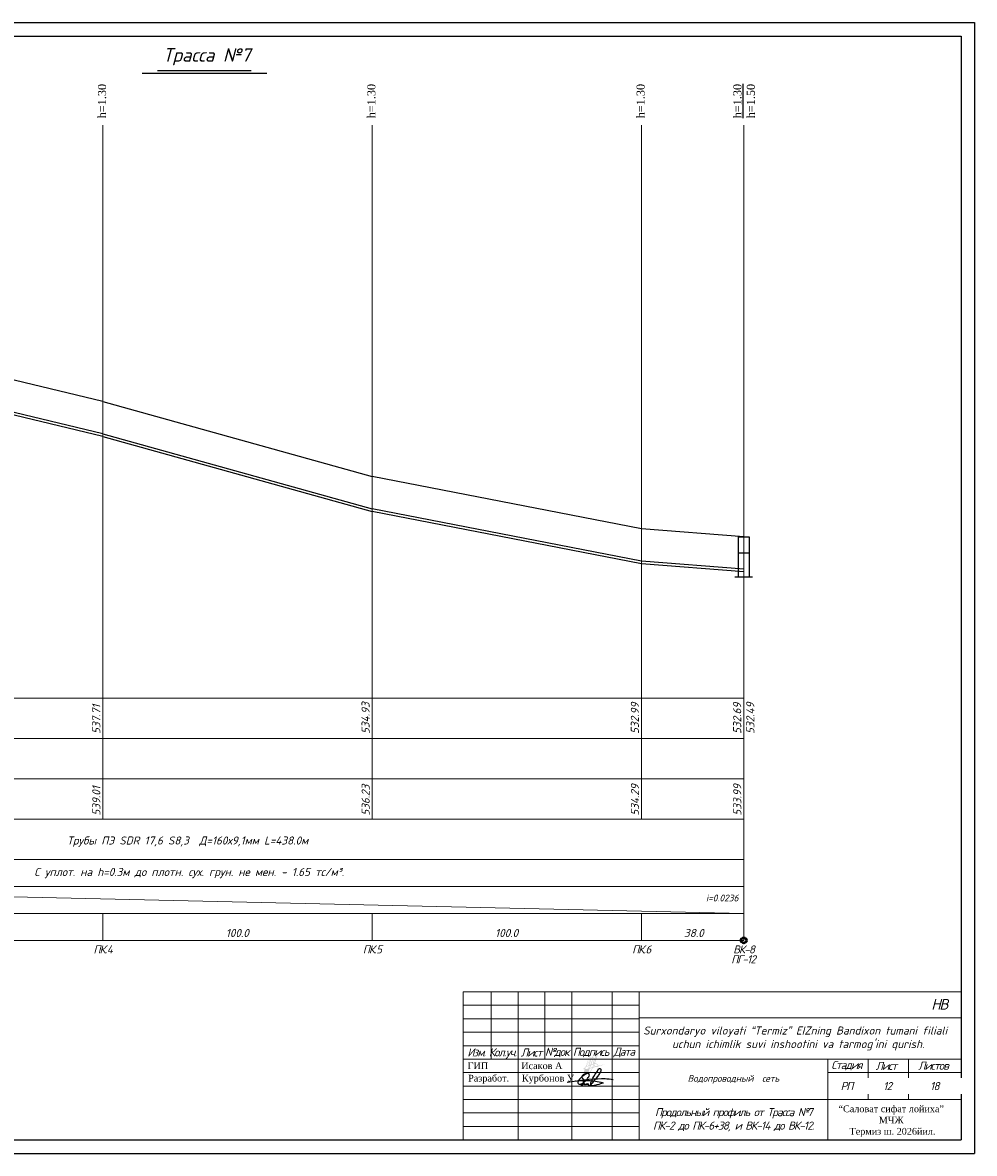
# Model space of a CAD drawing. Extents: x 0 to 361260, y 0 to 4201817.
# Tile 66 of 256: x 360423 to 360776, y 4195665 to 4196085. Entities that reach past the tile are written whole.
import ezdxf

# ---------------------------------------------------------------- set-up
doc = ezdxf.new("R2010")
doc.units = 0
doc.header["$LTSCALE"] = 0.5
doc.header["$MEASUREMENT"] = 0
for name, color, linetype in [('(002) Рамка', 7, 'Continuous'), ('_PP_TAB', 7, 'Continuous'), ('Layer6', 28, 'Continuous'), ('SHTAMP', 7, 'Continuous'), ('TXT', 7, 'Continuous'), ('Канализация 2', 7, 'Continuous'), ('Рамка', 7, 'Continuous')]:
    doc.layers.add(name, color=color, linetype=linetype)
doc.styles.add('Arial', font='arial.ttf')
doc.styles.add('Arial Gyr', font='arial.ttf')
doc.styles.add('IsoK', font='isocpeui.ttf')
doc.styles.add('NSI4', font='times.ttf', dxfattribs={"height": 300})
doc.styles.add('TIMES', font='times.ttf')

msp = doc.modelspace()

# ---------------------------------------------------------------- linework, layer by layer
at = {"ltscale": 2}
for p, q in [((360149.526, 4196084.734), (360776.215, 4196084.734)), ((360776.215, 4196084.734), (360776.215, 4195664.734)), ((360169.526, 4196079.734), (360771.344, 4196079.734)), ((360771.344, 4196079.734), (360771.344, 4195669.734)), ((360169.526, 4195669.734), (360771.344, 4195669.734)), ((360149.526, 4195664.734), (360776.215, 4195664.734))]:
    msp.add_line(p, q, dxfattribs=at)
at = {"color": 7}
for p, q in [((360467.183, 4196065.988), (360513.458, 4196065.988)), ((360472.871, 4196066.988), (360507.63, 4196066.988))]:
    msp.add_line(p, q, dxfattribs=at)
at = {"color": 132, "lineweight": 20, "ltscale": 0.13, "true_color": 0x00c2c2}
for p, q in [((360452.572, 4195788.854), (360452.572, 4196046.583)), ((360552.572, 4195788.854), (360552.572, 4196046.583)), ((360652.572, 4195788.854), (360652.572, 4196046.583)), ((360690.572, 4195788.854), (360690.572, 4196046.583)), ((360690.572, 4195833.854), (360252.572, 4195833.854)), ((360690.572, 4195818.854), (360252.572, 4195818.854)), ((360252.572, 4195803.854), (360690.572, 4195803.854)), ((360690.572, 4195788.854), (360252.572, 4195788.854)), ((360690.572, 4195788.854), (360690.572, 4195753.854)), ((360690.572, 4195773.854), (360252.572, 4195773.854)), ((360690.572, 4195763.854), (360252.572, 4195763.854)), ((360252.572, 4195763.854), (360690.572, 4195753.854)), ((360690.572, 4195753.854), (360252.572, 4195753.854)), ((360452.572, 4195753.854), (360452.572, 4195743.854)), ((360552.572, 4195753.854), (360552.572, 4195743.854)), ((360652.572, 4195753.854), (360652.572, 4195743.854)), ((360690.572, 4195753.854), (360690.572, 4195743.854)), ((360690.572, 4195743.854), (360252.572, 4195743.854))]:
    msp.add_line(p, q, dxfattribs=at)
at = {"color": 0, "lineweight": 20}
msp.add_line((360721.751, 4195694.734), (360771.345, 4195694.734), dxfattribs=at)
at = {"color": 0, "ltscale": 100}
for points in [[(360629.224, 4195691.797), (360629.067, 4195691.559), (360628.936, 4195691.247), (360628.909, 4195690.973), (360629.027, 4195690.741), (360629.246, 4195690.574), (360629.456, 4195690.505), (360629.699, 4195690.493), (360629.911, 4195690.502), (360630.24, 4195690.566), (360630.552, 4195690.697), (360630.918, 4195690.928), (360631.366, 4195691.252), (360631.668, 4195691.535), (360632.421, 4195692.325), (360632.609, 4195692.542), (360632.853, 4195692.891), (360633.048, 4195693.21), (360633.19, 4195693.551), (360633.241, 4195693.747), (360633.232, 4195693.965), (360633.22, 4195694.088), (360633.196, 4195694.161), (360633.149, 4195694.224), (360633.051, 4195694.327), (360632.964, 4195694.389), (360632.842, 4195694.462), (360632.729, 4195694.488), (360632.507, 4195694.488), (360632.351, 4195694.43), (360631.974, 4195694.216), (360631.476, 4195693.897), (360630.934, 4195693.503), (360630.481, 4195693.126), (360629.994, 4195692.695), (360629.675, 4195692.388), (360629.224, 4195691.797), (360631.86, 4195691.824), (360632.421, 4195691.796), (360633.103, 4195691.776), (360633.601, 4195691.762), (360634.263, 4195691.738), (360634.972, 4195691.697), (360635.551, 4195691.599), (360636.153, 4195691.469), (360636.849, 4195691.351), (360637.506, 4195691.183), (360637.817, 4195691.123), (360638.004, 4195691.072), (360638.292, 4195690.984), (360638.368, 4195690.946), (360638.404, 4195690.928), (360638.424, 4195690.897), (360638.409, 4195690.872), (360638.329, 4195690.824), (360637.364, 4195690.532), (360636.709, 4195690.356), (360636.071, 4195690.168), (360635.327, 4195689.965), (360635.043, 4195689.908), (360634.853, 4195689.87), (360634.429, 4195689.863), (360634.189, 4195689.887), (360634.059, 4195689.946), (360633.926, 4195690.046), (360633.862, 4195690.134), (360633.788, 4195690.299), (360633.769, 4195690.532), (360633.772, 4195690.676), (360633.843, 4195690.938), (360633.957, 4195691.337), (360634.234, 4195692.043), (360634.536, 4195692.666), (360634.914, 4195693.33), (360635.407, 4195694.123), (360635.853, 4195694.76), (360636.221, 4195695.31), (360636.435, 4195695.692), (360636.65, 4195696.077), (360636.744, 4195696.196), (360636.894, 4195696.262), (360637.038, 4195696.276), (360637.187, 4195696.256), (360637.367, 4195696.164), (360637.459, 4195696.044), (360637.505, 4195695.885), (360637.498, 4195695.673), (360637.459, 4195695.442), (360637.344, 4195695.066), (360637.174, 4195694.684), (360636.981, 4195694.35), (360636.788, 4195694.014), (360636.607, 4195693.746), (360636.385, 4195693.416), (360636.144, 4195693.114), (360635.594, 4195692.439), (360635.112, 4195691.868), (360634.972, 4195691.697), (360634.604, 4195691.292), (360634.246, 4195690.867), (360633.61, 4195690.148), (360633.209, 4195689.695), (360633.16, 4195689.716), (360633.156, 4195689.881), (360633.096, 4195689.975), (360633.001, 4195690.017), (360632.856, 4195690.062), (360632.76, 4195690.134), (360632.8, 4195690.234), (360632.868, 4195690.351), (360633.009, 4195690.502), (360632.519, 4195690.29), (360632.427, 4195690.364), (360632.395, 4195690.4), (360632.644, 4195690.602), (360632.64, 4195690.632), (360632.621, 4195690.638), (360632.298, 4195690.327), (360632.198, 4195690.277), (360632.108, 4195690.248), (360632.044, 4195690.239), (360631.968, 4195690.244), (360631.905, 4195690.265), (360631.87, 4195690.302), (360631.864, 4195690.328), (360632.237, 4195690.63), (360632.236, 4195690.667), (360632.203, 4195690.679), (360631.797, 4195690.288), (360631.712, 4195690.235), (360631.579, 4195690.191), (360631.398, 4195690.177), (360631.287, 4195690.204), (360631.216, 4195690.264), (360631.196, 4195690.367), (360631.262, 4195690.498), (360631.361, 4195690.669), (360631.424, 4195690.721), (360631.465, 4195690.729), (360631.485, 4195690.717), (360631.483, 4195690.699), (360630.864, 4195690.436), (360630.649, 4195690.358), (360630.434, 4195690.297), (360630.281, 4195690.238), (360630.199, 4195690.207), (360630.163, 4195690.174), (360630.143, 4195690.124), (360630.144, 4195690.033), (360630.17, 4195689.973), (360630.223, 4195689.925), (360630.287, 4195689.886), (360630.358, 4195689.844), (360630.43, 4195689.845), (360630.51, 4195689.866), (360630.568, 4195689.907), (360630.629, 4195689.952), (360630.677, 4195690.024), (360630.728, 4195690.099), (360630.775, 4195690.193), (360630.807, 4195690.278), (360630.837, 4195690.357), (360630.855, 4195690.405), (360630.855, 4195690.433), (360630.877, 4195690.522), (360630.906, 4195690.686), (360630.958, 4195690.938), (360631.015, 4195691.222), (360631.127, 4195691.593), (360631.208, 4195691.817)], [(360624.984, 4195691.16), (360630.34, 4195691.965), (360633.084, 4195692.283), (360634.872, 4195692.404), (360636.267, 4195692.472), (360637.788, 4195692.497), (360639.124, 4195692.498), (360639.71, 4195692.473), (360640.596, 4195692.403), (360642.054, 4195692.197)], [(360632.351, 4195694.43), (360632.046, 4195694.376), (360631.78, 4195694.275), (360631.464, 4195694.136), (360631.219, 4195694.008), (360630.94, 4195693.861), (360630.749, 4195693.715), (360630.613, 4195693.59), (360630.539, 4195693.459), (360630.493, 4195693.343), (360630.476, 4195693.262), (360630.469, 4195693.115), (360630.47, 4195693.017), (360630.508, 4195692.885), (360630.578, 4195692.754), (360630.648, 4195692.637), (360630.736, 4195692.519), (360630.849, 4195692.404), (360631.039, 4195692.263)]]:
    msp.add_lwpolyline(points, dxfattribs=at)
at = {"layer": '_PP_TAB', "color": 0, "ltscale": 10}
for p, q in [((360452.572, 4195943.954), (360365.572, 4195964.954)), ((360452.572, 4195943.954), (360552.572, 4195916.154)), ((360652.572, 4195896.754), (360552.572, 4195916.154)), ((360690.572, 4195893.754), (360652.572, 4195896.754))]:
    msp.add_line(p, q, dxfattribs=at)
at = {"layer": '_PP_TAB', "color": 176, "lineweight": 25, "ltscale": 5000}
for p, q in [((360452.572, 4195931.954), (360365.572, 4195952.954)), ((360452.572, 4195930.954), (360365.572, 4195951.954)), ((360452.572, 4195931.954), (360552.572, 4195904.154)), ((360452.572, 4195930.954), (360552.572, 4195903.154)), ((360652.572, 4195884.754), (360552.572, 4195904.154)), ((360652.572, 4195883.754), (360552.572, 4195903.154)), ((360690.572, 4195881.754), (360652.572, 4195884.754)), ((360690.572, 4195880.754), (360652.572, 4195883.754))]:
    msp.add_line(p, q, dxfattribs=at)
at = {"layer": '_PP_TAB', "ltscale": 5000}
for p, q in [((360688.552, 4195893.754), (360688.552, 4195878.754)), ((360688.552, 4195893.754), (360692.552, 4195893.754)), ((360692.552, 4195893.754), (360692.552, 4195878.754)), ((360688.552, 4195887.857), (360692.552, 4195887.857)), ((360693.872, 4195878.754), (360687.233, 4195878.754))]:
    msp.add_line(p, q, dxfattribs=at)
at = {"layer": 'SHTAMP', "color": 0, "lineweight": 20}
for p, q in [((360586.344, 4195719.734), (360651.751, 4195719.734)), ((360586.344, 4195714.734), (360651.751, 4195714.734)), ((360651.751, 4195715.035), (360771.344, 4195715.035)), ((360651.751, 4195709.734), (360586.344, 4195709.734)), ((360721.751, 4195669.734), (360721.751, 4195699.734)), ((360736.751, 4195699.734), (360736.751, 4195684.734)), ((360751.751, 4195699.734), (360751.751, 4195684.734)), ((360586.344, 4195694.734), (360651.751, 4195694.734)), ((360651.751, 4195689.734), (360586.461, 4195689.734)), ((360586.572, 4195684.734), (360651.751, 4195684.734)), ((360651.751, 4195684.734), (360771.346, 4195684.734)), ((360586.344, 4195679.734), (360651.751, 4195679.734)), ((360586.344, 4195674.734), (360651.751, 4195674.734))]:
    msp.add_line(p, q, dxfattribs=at)

# ---------------------------------------------------------------- texts
at = {"linetype": 'Continuous', "lineweight": 30, "style": 'IsoK'}
for s, p in [('537.71', (360451.637, 4195820.527, -899.224)), ('534.93', (360551.637, 4195820.527, -899.224)), ('532.99', (360651.637, 4195820.527, -899.224)), ('532.69', (360689.637, 4195820.527, -899.224)), ('532.49', (360694.508, 4195820.527, -899.224)), ('539.01', (360451.663, 4195790.155, -902.841)), ('536.23', (360551.663, 4195790.155, -902.841)), ('534.29', (360651.663, 4195790.155, -902.841)), ('533.99', (360689.663, 4195790.155, -902.841))]:
    msp.add_text(s, height=3, rotation=90, dxfattribs=at).set_placement(p)
at = {"lineweight": 30, "ltscale": 0.13, "char_height": 3, "width": 16.68843, "attachment_point": 5, "rotation": 90}
for insert in [(360452.312, 4196055.594), (360552.312, 4196055.594), (360652.312, 4196055.594)]:
    msp.add_mtext('{\\fTimes New Roman|b0|i0|c204|p18;h=1.30}', dxfattribs=dict(at, insert=insert))
at = {"ltscale": 0.5, "insert": (360688.624, 4195760.857, -355.014), "char_height": 2.53034, "width": 11.68277, "attachment_point": 3, "rotation": 0.00438}
msp.add_mtext('{\\fISOCPEUR|b0|i1|c204|p34;i=0.0236}', dxfattribs=at)
at = {"lineweight": 30, "ltscale": 0.13, "char_height": 3, "width": 6, "attachment_point": 5}
for s, insert in [('{\\fISOCPEUR|b0|i1|c204|p34;100.0}', (360502.518, 4195746.587)), ('{\\fISOCPEUR|b0|i1|c204|p34;100.0}', (360602.518, 4195746.587)), ('{\\fISOCPEUR|b0|i1|c204|p34;38.0}', (360672.057, 4195746.587))]:
    msp.add_mtext(s, dxfattribs=dict(at, insert=insert))
at = {"color": 0, "lineweight": 20, "char_height": 3, "width": 7.35507, "attachment_point": 5, "style": 'TIMES', "bg_fill": 3, "box_fill_scale": 1, "bg_fill_color": 256, "bg_fill_transparency": 0}
for s, insert in [('{\\fISOCPEUR|b0|i1|c204|p34;\\T0.8;Изм.}', (360591.312, 4195702.236, -254.812)), ('{\\fISOCPEUR|b0|i1|c204|p34;\\T0.85;РП}', (360728.734, 4195689.783, -255.018))]:
    msp.add_mtext(s, dxfattribs=dict(at, insert=insert))
at = {"insert": (360686.751, 4195692.234), "char_height": 2.5, "width": 70, "attachment_point": 5}
msp.add_mtext('\\pt1.54;{\\fISOCPEUR|b0|i1|c204|p34;Водопроводный  сеть }', dxfattribs=at)
at = {"color": 0, "lineweight": 20, "insert": (360686.751, 4195677.203), "char_height": 3, "width": 70, "attachment_point": 5, "style": 'TIMES'}
msp.add_mtext('{\\fISOCPEUR|b0|i1|c204|p34;\\T0.85;Продольный профиль от Трасса №7\\PПК-2 до ПК-6+38, и ВК-14 до ВК-12.}', dxfattribs=at)
at = {"layer": 'Layer6', "color": 7, "lineweight": 5, "attachment_point": 5, "style": 'Arial Gyr'}
for s, insert, char_height, width in [('{\\fISOCPEUR|b0|i1|c204|p34;Трасса №7}', (360491.172, 4196072.048, 254.812), 5, 37.78422), ('{\\fISOCPEUR|b0|i1|c204|p34;Трубы \\C0;ПЭ\\C7; SDR 17,6 S8,3  Д=160х9,1мм L=438.0м}', (360484.083, 4195780.537, 254.812), 3, 93.88), ('{\\fISOCPEUR|b0|i1|c204|p34;С уплот. на h=0.3м до плотн. сух. грун. не мен. - 1.65 тс/м³.}', (360484.632, 4195768.854), 3, 272.94724)]:
    msp.add_mtext(s, dxfattribs=dict(at, insert=insert, char_height=char_height, width=width))
at = {"layer": 'TXT', "insert": (360690.738, 4196055.594), "char_height": 3, "width": 12.33714, "attachment_point": 5, "rotation": 90}
msp.add_mtext('{\\fTimes New Roman|b0|i0|c204|p18;\\Lh=1.30\\l\\Ph=1.50}', dxfattribs=at)
at = {"layer": 'Канализация 2', "color": 0, "lineweight": 0, "insert": (360588.224, 4195692.265), "char_height": 2.5, "width": 39.40719, "attachment_point": 4, "style": 'NSI4'}
msp.add_mtext('Разработ.     Курбонов У.', dxfattribs=at)
at = {"layer": 'Рамка', "color": 7, "linetype": 'Continuous', "lineweight": 9, "insert": (360745.342, 4195676.711), "char_height": 2.5, "width": 46.03876, "attachment_point": 5, "style": 'Arial'}
msp.add_mtext('{\\fTimes New Roman|b0|i0|c204|p18;\\C256;“Саловат сифат лойиха” MЧЖ\\P \\C7;Термиз ш. 2026йил.}', dxfattribs=at)

# ---------------------------------------------------------------- next in the draw order: linework, layer by layer
at = {"layer": 'SHTAMP', "color": 0, "lineweight": 20}
msp.add_line((360586.344, 4195669.734), (360586.344, 4195724.734), dxfattribs=at)

# ---------------------------------------------------------------- next in the draw order: texts
at = {"color": 0, "lineweight": 20, "attachment_point": 5, "style": 'TIMES', "bg_fill": 2}
for s, insert, char_height, width in [('{\\fISOCPEUR|b0|i1|c204|p34;\\T0.85;ПК.4}', (360452.52, 4195740.485, -909.055), 3, 8.62545), ('{\\fISOCPEUR|b0|i1|c204|p34;\\T0.85;ПК.5}', (360552.52, 4195740.485, -909.055), 3, 8.62545), ('{\\fISOCPEUR|b0|i1|c204|p34;\\T0.85;ПК.6}', (360652.52, 4195740.485, -909.055), 3, 8.62545), ('{\\fISOCPEUR|b0|i1|c204|p34;\\T0.85;ВК-8}', (360690.52, 4195740.485, -909.055), 3, 8.62545), ('{\\fISOCPEUR|b0|i1|c204|p34;\\T0.85;НB}', (360763.134, 4195720.092, -255.018), 4, 6.08545), ('{\\fISOCPEUR|b0|i1|c0|p34;\\T0.85;12}', (360743.846, 4195689.734, -180.298), 3, 15)]:
    msp.add_mtext(s, dxfattribs=dict(at, insert=insert, char_height=char_height, width=width))
at = {"color": 0, "lineweight": 20, "insert": (360601.083, 4195701.873, -254.812), "char_height": 3, "width": 9.29764, "attachment_point": 5, "style": 'TIMES', "bg_fill": 3, "box_fill_scale": 1, "bg_fill_color": 256, "bg_fill_transparency": 0}
msp.add_mtext('{\\fISOCPEUR|b0|i1|c204|p34;\\T0.75;Кол.уч.}', dxfattribs=at)

# ---------------------------------------------------------------- next in the draw order: linework, layer by layer
at = {"linetype": 'Continuous', "lineweight": 50}
msp.add_circle((360690.572, 4195743.854), 1, dxfattribs=at)
at = {"layer": 'SHTAMP', "color": 0, "lineweight": 20}
for p, q in [((360586.344, 4195724.734), (360771.344, 4195724.734)), ((360596.747, 4195724.734), (360596.747, 4195699.734))]:
    msp.add_line(p, q, dxfattribs=at)

# ---------------------------------------------------------------- next in the draw order: texts
at = {"color": 0, "lineweight": 20, "char_height": 3, "attachment_point": 5, "style": 'TIMES', "bg_fill": 2}
for s, insert, width in [('{\\fISOCPEUR|b0|i1|c204|p34;\\T0.85;\\C1;ПГ-12}', (360690.358, 4195736.837, -909.055), 8.62545), ('{\\fISOCPEUR|b0|i1|c204|p34;\\T0.85;18}', (360761.346, 4195689.734, -180.298), 20)]:
    msp.add_mtext(s, dxfattribs=dict(at, insert=insert, width=width))
at = {"color": 0, "lineweight": 20, "insert": (360611.671, 4195702.199, -254.812), "char_height": 3, "width": 7.35507, "attachment_point": 5, "style": 'TIMES', "bg_fill": 3, "box_fill_scale": 1, "bg_fill_color": 256, "bg_fill_transparency": 0}
msp.add_mtext('{\\fISOCPEUR|b0|i1|c204|p34;\\T0.85;Лист}', dxfattribs=at)

# ---------------------------------------------------------------- next in the draw order: linework, layer by layer
at = {"layer": 'SHTAMP', "color": 0, "lineweight": 20}
msp.add_line((360606.747, 4195724.734), (360606.747, 4195669.987), dxfattribs=at)

# ---------------------------------------------------------------- next in the draw order: texts
at = {"color": 0, "lineweight": 20, "insert": (360621.193, 4195702.199, -254.812), "char_height": 3, "width": 7.35507, "attachment_point": 5, "style": 'TIMES', "bg_fill": 3, "box_fill_scale": 1, "bg_fill_color": 256, "bg_fill_transparency": 0}
msp.add_mtext('{\\fISOCPEUR|b0|i1|c204|p34;\\T0.85;№док}', dxfattribs=at)

# ---------------------------------------------------------------- next in the draw order: linework, layer by layer
at = {"layer": 'SHTAMP', "color": 0, "lineweight": 20}
msp.add_line((360616.747, 4195724.734), (360616.747, 4195699.734), dxfattribs=at)

# ---------------------------------------------------------------- next in the draw order: texts
at = {"color": 0, "lineweight": 20, "insert": (360633.751, 4195702.199, -254.812), "char_height": 3, "width": 7.35507, "attachment_point": 5, "style": 'TIMES', "bg_fill": 3, "box_fill_scale": 1, "bg_fill_color": 256, "bg_fill_transparency": 0}
msp.add_mtext('{\\fISOCPEUR|b0|i1|c204|p34;\\T0.85;Подпись}', dxfattribs=at)
at = {"layer": 'Канализация 2', "color": 0, "lineweight": 0, "insert": (360586.727, 4195697.265), "char_height": 2.5, "width": 38.53508, "attachment_point": 4, "style": 'NSI4'}
msp.add_mtext(' {\\H0.4x; }ГИП             Исаков А', dxfattribs=at)

# ---------------------------------------------------------------- next in the draw order: hatches: boundary and pattern name
h = msp.add_hatch(color=256)
h.dxf.hatch_style = 1
h.paths.add_polyline_path([(360631.1, 4195694.132, 0.1262508), (360631.199, 4195693.609, 0.4193589), (360631.503, 4195693.545, 0.0278241), (360632.002, 4195694.053, 0.3725668), (360632.284, 4195693.992, 0.0744506), (360632.732, 4195694.513, 0.1762649), (360632.876, 4195694.366, 0.2381483), (360633.169, 4195694.46, 0.070359), (360634.239, 4195695.935), (360634.525, 4195696.55), (360635.175, 4195696.737), (360635.562, 4195696.829, 0.1285859), (360635.94, 4195696.791, 0.1100403), (360636.365, 4195696.933, 0.0952032), (360636.487, 4195697.05), (360636.991, 4195697.17), (360639.055, 4195697.835), (360636.942, 4195697.359), (360636.559, 4195697.268, 0.1570642), (360636.408, 4195697.673, 0.1098425), (360636.122, 4195697.981, 0.0941377), (360635.607, 4195698.15, 0.0581307), (360635.208, 4195698.132), (360635.598, 4195699.077), (360636.097, 4195700.614), (360636.319, 4195701.373, 0.0929271), (360636.355, 4195701.764, 0.7179445), (360636.065, 4195701.827, 0.0455168), (360635.049, 4195699.631, 0.0568013), (360634.764, 4195698.685, 0.0889927), (360634.774, 4195697.997), (360633.893, 4195697.685), (360634.415, 4195699.147, 0.1256115), (360634.726, 4195700.378, 0.028403), (360634.702, 4195700.609, 0.5525631), (360634.391, 4195700.698, 0.053921), (360634.169, 4195700.385, 0.0604641), (360633.444, 4195698.83), (360632.952, 4195697.346), (360632.118, 4195696.948), (360632.254, 4195697.293, 0.00753), (360632.48, 4195697.647), (360633.347, 4195699.03, 0.0638362), (360633.824, 4195700.201, 0.0703583), (360633.91, 4195700.979, 0.6062263), (360633.607, 4195701.115, 0.0763548), (360632.901, 4195699.738, 0.0488872), (360632.106, 4195697.424, -0.0171647), (360631.56, 4195696.654), (360631.398, 4195696.555), (360631.111, 4195696.353, 0.4383307), (360631.114, 4195696.036, 0.0958676), (360631.359, 4195695.939, 0.011487), (360631.507, 4195695.926, 0.018535), (360631.173, 4195694.899, 0.0144567)])
h.paths.add_polyline_path([(360633.223, 4195696.148), (360633.275, 4195696.302), (360633.291, 4195696.306, -0.0069687)], flags=16)
h.paths.add_polyline_path([(360631.174, 4195696.277), (360631.452, 4195696.472), (360631.623, 4195696.577, -0.011429), (360631.227, 4195696.084, -0.5668289)], flags=16)
h.paths.add_polyline_path([(360631.648, 4195696.018), (360631.937, 4195696.753), (360633.03, 4195697.274), (360632.931, 4195696.977), (360632.585, 4195696.137), (360632.555, 4195696.13, -0.0729591)], flags=16)
h.paths.add_polyline_path([(360631.628, 4195696.58, 0.0166532), (360632.162, 4195697.33), (360631.934, 4195696.752), (360631.81, 4195696.692)], flags=16)
h.paths.add_polyline_path([(360631.388, 4195696.132, 0.0158357), (360631.581, 4195696.117), (360631.587, 4195696.132, -0.1010979)], flags=16)
h.paths.add_polyline_path([(360631.79, 4195696.115), (360632.013, 4195696.682), (360632.866, 4195697.089), (360632.84, 4195697.011), (360632.514, 4195696.219, -0.0601848)], flags=0)
h.paths.add_polyline_path([(360632.162, 4195694.243, 0.0437798), (360632.79, 4195695.171), (360632.652, 4195694.764, -0.08725), (360632.202, 4195694.181, -1.2616524), (360632.158, 4195694.2, -0.0002215)], flags=16)
h.paths.add_polyline_path([(360632.749, 4195696.276), (360633.023, 4195696.943), (360633.109, 4195697.201), (360633.528, 4195697.349), (360633.202, 4195696.386)], flags=16)
h.paths.add_polyline_path([(360632.171, 4195697.347), (360632.217, 4195697.463, -0.0477082), (360632.993, 4195699.702, -0.0722291), (360633.636, 4195700.986, -0.9106759), (360633.812, 4195700.966, -0.0807738), (360633.696, 4195700.108, -0.0574093), (360633.262, 4195699.081), (360632.396, 4195697.699, -0.0075523)], flags=16)
h.paths.add_polyline_path([(360633.347, 4195696.22), (360633.554, 4195696.27), (360634.277, 4195696.479), (360634.064, 4195696.022, -0.0696064), (360633.038, 4195694.606, -0.199512), (360632.937, 4195694.557, -0.2918813), (360632.905, 4195694.666)], flags=16)
h.paths.add_polyline_path([(360632.452, 4195697.97, -0.0367022), (360633.083, 4195699.667, -0.072489), (360633.715, 4195700.93, 0.3316102), (360633.712, 4195701.047, -0.0888936), (360633.604, 4195700.136, -0.0573204), (360633.179, 4195699.13)], flags=0)
h.paths.add_polyline_path([(360633.808, 4195697.448), (360634.869, 4195697.823), (360634.604, 4195697.183), (360634.386, 4195696.713), (360633.449, 4195696.444)], flags=16)
h.paths.add_polyline_path([(360633.187, 4195697.436), (360633.629, 4195698.769, -0.0606541), (360634.337, 4195700.286, -0.0487256), (360634.512, 4195700.54, 0.2034911), (360634.535, 4195700.613, 0.3085655), (360634.527, 4195700.503, -0.1326643), (360634.271, 4195699.293), (360634.071, 4195698.766), (360634.162, 4195699.02), (360633.608, 4195697.585)], flags=16)
h.paths.add_polyline_path([(360634.635, 4195696.785), (360634.783, 4195697.104), (360634.944, 4195697.492, 0.0931386), (360635.327, 4195696.974), (360635.125, 4195696.926)], flags=16)
h.paths.add_polyline_path([(360635.587, 4195697.955, -0.0910522), (360636.019, 4195697.814, -0.1112488), (360636.247, 4195697.563, -0.1827008), (360636.364, 4195697.221), (360635.563, 4195697.03, -0.0378138), (360635.389, 4195697.188, 0.0684101), (360635.499, 4195697.083, -0.0969355), (360635.132, 4195697.552, -0.0483338), (360635.003, 4195697.881, -0.0973165)], flags=16)
h.paths.add_polyline_path([(360634.978, 4195698.761, -0.0503741), (360635.231, 4195699.56, -0.0428752), (360636.162, 4195701.603, -0.051462), (360636.131, 4195701.428), (360635.91, 4195700.672), (360635.414, 4195699.144), (360634.963, 4195698.05, -0.1024167)], flags=16)

# ---------------------------------------------------------------- next in the draw order: linework, layer by layer
at = {"layer": 'SHTAMP', "color": 0, "lineweight": 20}
msp.add_line((360626.751, 4195669.734), (360626.751, 4195724.734), dxfattribs=at)

# ---------------------------------------------------------------- next in the draw order: texts
at = {"color": 0, "lineweight": 20, "insert": (360646.064, 4195702.199, -254.812), "char_height": 3, "width": 7.35507, "attachment_point": 5, "style": 'TIMES', "bg_fill": 3, "box_fill_scale": 1, "bg_fill_color": 256, "bg_fill_transparency": 0}
msp.add_mtext('{\\fISOCPEUR|b0|i1|c204|p34;\\T0.85;Дата}', dxfattribs=at)

# ---------------------------------------------------------------- next in the draw order: linework, layer by layer
at = {"layer": 'SHTAMP', "color": 0, "lineweight": 20}
for p, q in [((360641.751, 4195724.734), (360641.751, 4195669.734)), ((360651.751, 4195724.734), (360651.751, 4195669.987)), ((360586.344, 4195704.734), (360651.751, 4195704.734)), ((360586.344, 4195699.734), (360771.345, 4195699.734))]:
    msp.add_line(p, q, dxfattribs=at)

# ---------------------------------------------------------------- next in the draw order: texts
at = {"color": 0, "lineweight": 20, "char_height": 3, "width": 7.35507, "attachment_point": 5, "style": 'TIMES', "bg_fill": 3, "box_fill_scale": 1, "bg_fill_color": 256, "bg_fill_transparency": 0}
for s, insert in [('{\\fISOCPEUR|b0|i1|c204|p34;\\T0.85;Стадия}', (360728.734, 4195697.335, -255.018)), ('{\\fISOCPEUR|b0|i1|c204|p34;\\T0.85;Лист}', (360743.413, 4195697.24, -255.018)), ('{\\fISOCPEUR|b0|i1|c204|p34;\\T0.85;Листов}', (360760.896, 4195697.303, -255.018))]:
    msp.add_mtext(s, dxfattribs=dict(at, insert=insert))

# ---------------------------------------------------------------- next in the draw order: texts
at = {"layer": '(002) Рамка', "insert": (360652.287, 4195711.863, -533.015), "char_height": 3, "width": 117.50921, "attachment_point": 1}
msp.add_mtext('\\pi0.9671;{\\fISOCPEUR|b0|i1|c204|p34;Surxondaryo viloyati “Termiz” EIZning Bandixon tumani filiali \\P\\pi11.64551;uchun ichimlik suvi inshootini va tarmog’ini qurish.}', dxfattribs=at)

doc.saveas('drawing.dxf')
